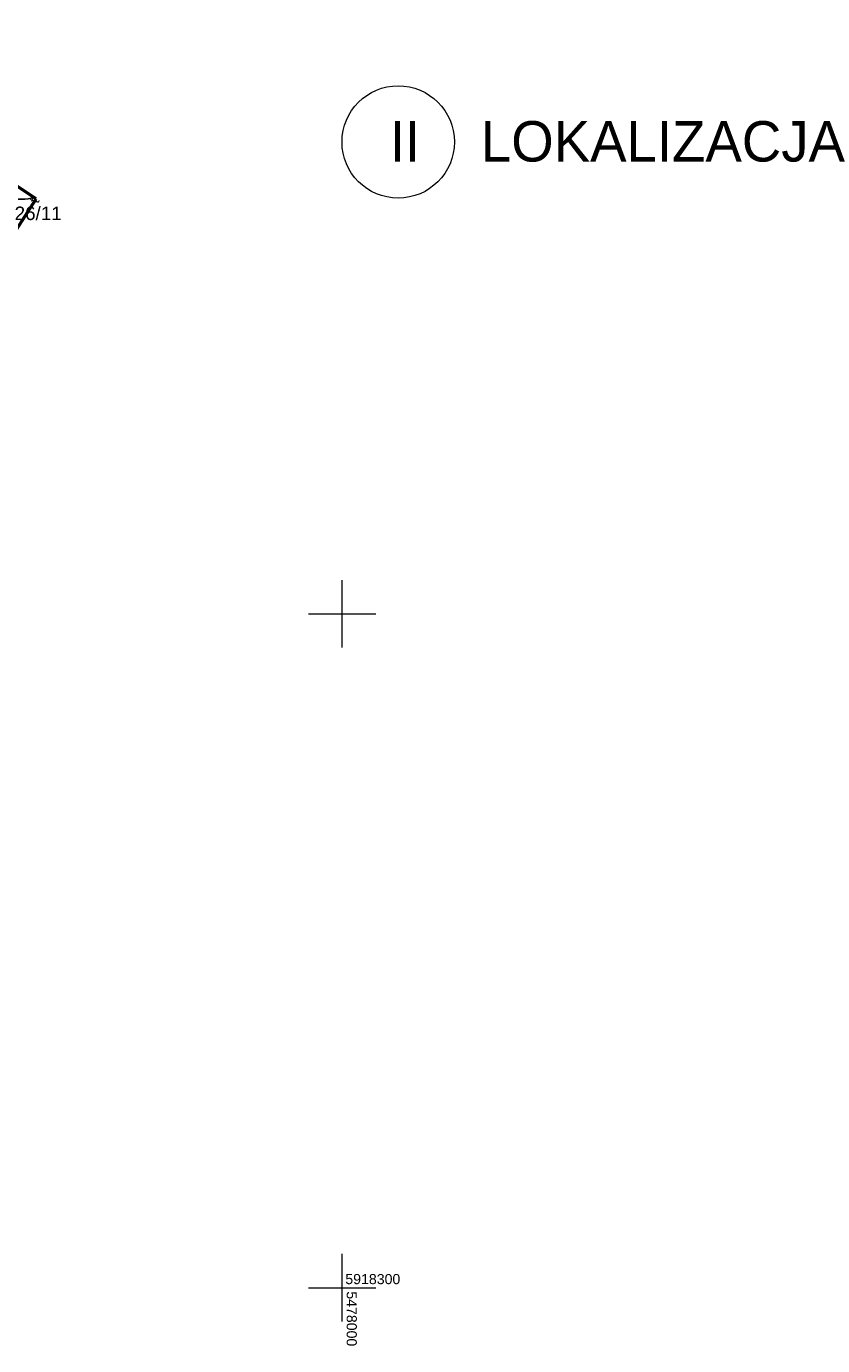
# Model space of a CAD drawing. Extents: x 5477758 to 5478338, y 5918274 to 5918502.
# Tile 53 of 121: x 5477977 to 5478036, y 5918296 to 5918394. Entities that reach past the tile are written whole.
import ezdxf
from ezdxf.enums import TextEntityAlignment as Align

# ---------------------------------------------------------------- set-up
doc = ezdxf.new("R2010")
doc.units = 0
doc.header["$PDSIZE"] = 0.75
doc.linetypes.add('PRZER3-1', pattern=[4, 3, -1])
doc.linetypes.add('PRZER4-1', pattern=[5, 4, -1])
for name, color, linetype, lineweight in [('0_OPISY', 8, 'CONTINUOUS', 0), ('FrameItemsLayer$', 8, 'CONTINUOUS', 0), ('GESDZI_O', 8, 'CONTINUOUS', 18), ('GSLKRW', 8, 'CONTINUOUS', 25), ('GSPPRB', 8, 'CONTINUOUS', 20), ('GSSKOA', 8, 'PRZER3-1', 18), ('GULTPR', 8, 'CONTINUOUS', 18), ('GULTPR_O', 8, 'CONTINUOUS', 18)]:
    doc.layers.add(name, color=color, linetype=linetype, lineweight=lineweight)
doc.layers.add('kołnierz', color=8, linetype='CONTINUOUS', lineweight=70, plot=False)
doc.styles.add('GENERATED_STYLE_2', font='arial.ttf')
doc.styles.add('GEO-INFO', font='arial.ttf')

msp = doc.modelspace()

# ---------------------------------------------------------------- linework, layer by layer
at = {"layer": '0_OPISY'}
msp.add_circle((5478004.151, 5918385.008), 4.168, dxfattribs=at)
at = {"layer": 'FrameItemsLayer$', "linetype": 'Continuous', "lineweight": 18}
for points in [[(5478000, 5918347.5), (5478000, 5918352.5)], [(5477997.5, 5918350), (5478002.5, 5918350)], [(5478000, 5918297.5), (5478000, 5918302.5)], [(5477997.5, 5918300), (5478002.5, 5918300)]]:
    msp.add_lwpolyline(points, dxfattribs=at)
at = {"layer": 'GSLKRW', "linetype": 'Continuous', "lineweight": 25}
msp.add_lwpolyline([(5477971.657, 5918384.49, 0.142611), (5477973.83, 5918381.537, 0.148813), (5477976.231, 5918380.756, 0.061403), (5477977.155, 5918380.898)], format="xyb", dxfattribs=at)
at = {"layer": 'GSPPRB', "linetype": 'Continuous', "lineweight": 20}
msp.add_point((5477977.215, 5918380.832), dxfattribs=at)
at = {"layer": 'GSSKOA', "linetype": 'PRZER3-1', "lineweight": 18, "ltscale": 0.5}
msp.add_lwpolyline([(5477971.657, 5918384.49, 0.142611), (5477973.83, 5918381.537, 0.148813), (5477976.231, 5918380.756, 0.061403), (5477977.155, 5918380.898)], format="xyb", dxfattribs=at)
at = {"layer": 'GULTPR', "linetype": 'Continuous', "lineweight": 18}
msp.add_lwpolyline([(5477977.229, 5918380.85), (5477977.215, 5918380.832), (5477977.102, 5918380.475)], dxfattribs=at)
at = {"layer": 'kołnierz', "linetype": 'PRZER4-1', "lineweight": 50}
msp.add_lwpolyline([(5477977.309, 5918380.798), (5477954.837, 5918395.479), (5477993.178, 5918463.057), (5477934.574, 5918496.308), (5477890.354, 5918424.446), (5477901.969, 5918417.467), (5477859.483, 5918348.301), (5477882.168, 5918332.75), (5477926.647, 5918301.778)], close=True, dxfattribs=at)

# ---------------------------------------------------------------- texts
at = {"layer": '0_OPISY', "insert": (5478003.518, 5918386.555), "char_height": 3, "attachment_point": 1, "rotation": 359.9974, "style": 'GENERATED_STYLE_2'}
msp.add_mtext('{\\A1;II    LOKALIZACJA}', dxfattribs=at)
at = {"layer": 'FrameItemsLayer$', "linetype": 'Continuous', "lineweight": 0, "style": 'GEO-INFO'}
msp.add_text('5918300', height=0.75, dxfattribs=at).set_placement((5478000.228, 5918301.012, 21474836.47), align=Align.TOP_LEFT)
msp.add_text('5478000', height=0.75, rotation=270, dxfattribs=at).set_placement((5478001.078, 5918295.652, 21474836.47), align=Align.TOP_RIGHT)
at = {"layer": 'GESDZI_O', "linetype": 'Continuous', "lineweight": 0, "style": 'GEO-INFO'}
msp.add_text('26/11', height=1, dxfattribs=at).set_placement((5477977.449, 5918379.713), align=Align.MIDDLE_CENTER)
at = {"layer": 'GULTPR_O', "linetype": 'Continuous', "lineweight": 0, "style": 'GEO-INFO'}
msp.add_text('t', height=0.75, rotation=72.44912, dxfattribs=at).set_placement((5477977.159, 5918380.653), align=Align.MIDDLE_CENTER)

doc.saveas('drawing.dxf')
